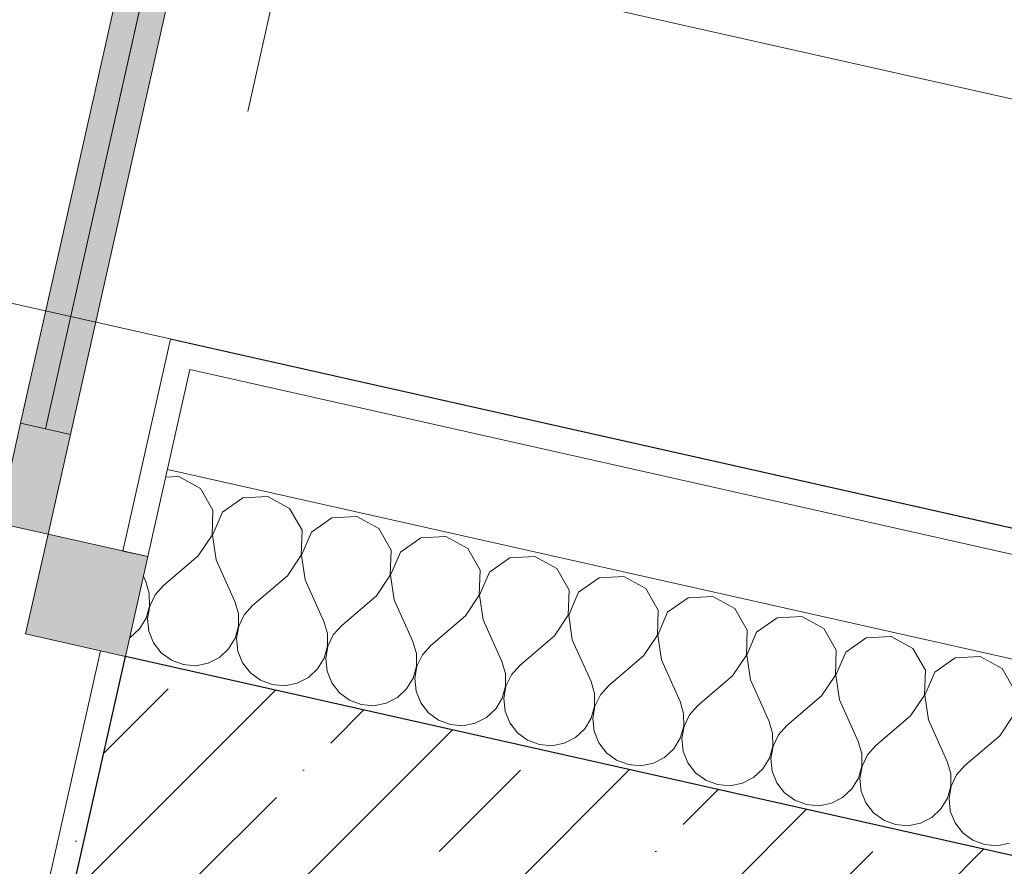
# Model space of a CAD drawing. Header units: millimetres. Extents: x -7218036 to -6972305, y 6116614 to 6334349.
# Tile 180 of 184: x -7168273 to -7167503, y 6149369 to 6150032. Entities that reach past the tile are written whole.
import ezdxf
from ezdxf.enums import TextEntityAlignment as Align

# ---------------------------------------------------------------- set-up
doc = ezdxf.new("R2010")
doc.units = ezdxf.units.MM
doc.header["$MEASUREMENT"] = 0
doc.linetypes.add('Штрихпунктирная', pattern=[670.277762, 352.777767, -176.388884, 0, -141.111112])
for name, color, linetype in [('S - МОП.АР', 7, 'Continuous'), ('АР-Стены_внешние_.АР', 7, 'Continuous'), ('АР-Чертеж-Оси_Осевые размеры.АР', 7, 'Continuous'), ('АР-Чертеж-Размеры.АР', 7, 'Continuous')]:
    doc.layers.add(name, color=color, linetype=linetype)
for name, color, linetype, lineweight in [('АР-Стены_внешние_.АР_Ном._пера__1', 7, 'Continuous', 0), ('АР-Чертеж-Оси_Осевые размеры.АР_Ном._пера__1', 7, 'Continuous', 0), ('АР-Чертеж-Оси_Осевые размеры.АР_Ном._пера__120', 7, 'Continuous', 0), ('АР-Чертеж-Размеры.АР_Ном._пера__1', 7, 'Continuous', 0), ('Двери Archicad_Ном._пера__120', 7, 'Continuous', 0)]:
    doc.layers.add(name, color=color, linetype=linetype, lineweight=lineweight)
doc.styles.add('РЎР“Р•РќР•Р\xa0Р\x98Р\xa0_РЎРўР\x98Р›Р¬_3', font='GOTHIC.TTF')
doc.styles.add('РЎР“Р•РќР•Р\xa0Р\x98Р\xa0_РЎРўР\x98Р›Р¬_5', font='GOST_Common.ttf')
doc.dimstyles.new('СГЕНЕРИР_СТИЛЬ__1', dxfattribs={"dimtxt": 150, "dimasz": 142.5, "dimexe": 0.18, "dimexo": 0.0625, "dimgap": 0, "dimtad": 1, "dimdec": 0, "dimzin": 0, "dimdsep": 46, "dimtxsty": 'РЎР“Р•РќР•Р\xa0Р\x98Р\xa0_РЎРўР\x98Р›Р¬_5', "dimblk": 'ARROWHEAD_6', "dimblk1": 'ARROWHEAD_6', "dimblk2": 'ARROWHEAD_6', "dimcen": 0.09, "dimse1": 1, "dimse2": 1, "dimclrd": 7, "dimclre": 7, "dimclrt": 7, "dimazin": 0, "dimtfac": 1, "dimtdec": 4, "dimtmove": 0, "dimatfit": 3, "dimfxl": 1, "dimtolj": 1, "dimtzin": 0, "dimarcsym": 0})
doc.dimstyles.new('СГЕНЕРИР_СТИЛЬ__2', dxfattribs={"dimtxt": 150, "dimasz": 142.5, "dimexe": 0.18, "dimexo": 0.0625, "dimgap": 0, "dimtad": 1, "dimdec": 0, "dimzin": 0, "dimdsep": 46, "dimtxsty": 'РЎР“Р•РќР•Р\xa0Р\x98Р\xa0_РЎРўР\x98Р›Р¬_5', "dimblk": 'ARROWHEAD_6', "dimblk1": 'ARROWHEAD_6', "dimblk2": 'ARROWHEAD_6', "dimcen": 0.09, "dimse1": 1, "dimse2": 1, "dimclrd": 7, "dimclre": 7, "dimclrt": 7, "dimazin": 0, "dimtfac": 1, "dimtdec": 4, "dimtmove": 2, "dimatfit": 3, "dimfxl": 1, "dimtolj": 1, "dimtzin": 0, "dimarcsym": 0})
doc.dimstyles.new('СГЕНЕРИР_СТИЛЬ__5', dxfattribs={"dimtxt": 400, "dimasz": 142.5, "dimexe": 0.18, "dimexo": 0.0625, "dimgap": 0, "dimtad": 1, "dimdec": 0, "dimzin": 0, "dimdsep": 46, "dimtxsty": 'РЎР“Р•РќР•Р\xa0Р\x98Р\xa0_РЎРўР\x98Р›Р¬_3', "dimblk": 'ARROWHEAD_6', "dimblk1": 'ARROWHEAD_6', "dimblk2": 'ARROWHEAD_6', "dimcen": 0.09, "dimse1": 1, "dimse2": 1, "dimclrd": 7, "dimclre": 7, "dimclrt": 7, "dimazin": 0, "dimtfac": 1, "dimtdec": 4, "dimtmove": 2, "dimatfit": 3, "dimfxl": 1, "dimtolj": 1, "dimtzin": 0, "dimarcsym": 0})

# ---------------------------------------------------------------- blocks, each defined once
blk = doc.blocks.new('Стандартный Маркер Сетки[14]_6', base_point=(-7213545.01, 6159566.74))
at = {"layer": 'АР-Чертеж-Оси_Осевые размеры.АР_Ном._пера__120', "color": 7, "linetype": 'Штрихпунктирная', "lineweight": 0}
blk.add_line((-7212569.31, 6159347.61), (-7133628.1, 6141617.83), dxfattribs=at)
at = {"layer": 'АР-Чертеж-Оси_Осевые размеры.АР_Ном._пера__120', "color": 7, "lineweight": 0, "style": 'РЎР“Р•РќР•Р\xa0Р\x98Р\xa0_РЎРўР\x98Р›Р¬_3'}
for tag, p in [('AC_MarkerText_1_0', (-7213962.92, 6159857.39)), ('AC_MarkerText_1_1', (-7132094.63, 6141470.2))]:
    blk.add_attdef(tag, text='', height=350, rotation=347.34172, dxfattribs=at).set_placement(p, align=Align.TOP_CENTER)
blk = doc.blocks.new('Стандартный Маркер Сетки[17]_6', base_point=(-7213545.01, 6159566.74))
at = {"layer": 'АР-Чертеж-Оси_Осевые размеры.АР_Ном._пера__120', "color": 7, "linetype": 'Штрихпунктирная', "lineweight": 0}
blk.add_line((-7212569.31, 6159347.61), (-7133628.1, 6141617.83), dxfattribs=at)
at = {"layer": 'АР-Чертеж-Оси_Осевые размеры.АР_Ном._пера__120', "color": 7, "lineweight": 0, "style": 'РЎР“Р•РќР•Р\xa0Р\x98Р\xa0_РЎРўР\x98Р›Р¬_3'}
for tag, p in [('AC_MarkerText_1_0', (-7213962.92, 6159857.39)), ('AC_MarkerText_1_1', (-7132094.63, 6141470.2))]:
    blk.add_attdef(tag, text='', height=350, rotation=347.34172, dxfattribs=at).set_placement(p, align=Align.TOP_CENTER)
blk = doc.blocks.new('Стандартный Маркер Сетки[20]_6', base_point=(-7213545.01, 6159566.74))
at = {"layer": 'АР-Чертеж-Оси_Осевые размеры.АР_Ном._пера__120', "color": 7, "linetype": 'Штрихпунктирная', "lineweight": 0}
blk.add_line((-7212569.31, 6159347.61), (-7133628.1, 6141617.83), dxfattribs=at)
at = {"layer": 'АР-Чертеж-Оси_Осевые размеры.АР_Ном._пера__120', "color": 7, "lineweight": 0, "style": 'РЎР“Р•РќР•Р\xa0Р\x98Р\xa0_РЎРўР\x98Р›Р¬_3'}
for tag, p in [('AC_MarkerText_1_0', (-7213962.92, 6159857.39)), ('AC_MarkerText_1_1', (-7132094.63, 6141470.2))]:
    blk.add_attdef(tag, text='', height=350, rotation=347.34172, dxfattribs=at).set_placement(p, align=Align.TOP_CENTER)
blk = doc.blocks.new('Стандартный Маркер Сетки[23]_6', base_point=(-7213545.01, 6159566.74))
at = {"layer": 'АР-Чертеж-Оси_Осевые размеры.АР_Ном._пера__120', "color": 7, "linetype": 'Штрихпунктирная', "lineweight": 0}
blk.add_line((-7212569.31, 6159347.61), (-7133628.1, 6141617.83), dxfattribs=at)
at = {"layer": 'АР-Чертеж-Оси_Осевые размеры.АР_Ном._пера__120', "color": 7, "lineweight": 0, "style": 'РЎР“Р•РќР•Р\xa0Р\x98Р\xa0_РЎРўР\x98Р›Р¬_3'}
for tag, p in [('AC_MarkerText_1_0', (-7213962.92, 6159857.39)), ('AC_MarkerText_1_1', (-7132094.63, 6141470.2))]:
    blk.add_attdef(tag, text='', height=350, rotation=347.34172, dxfattribs=at).set_placement(p, align=Align.TOP_CENTER)
blk = doc.blocks.new('*X528', base_point=(-6566190.34, 6562677.79))
at = {"layer": 'АР-Стены_внешние_.АР_Ном._пера__1', "color": 7, "linetype": 'Continuous', "lineweight": 0}
for p, q in [((-7168149.01, 6149674.53), (-7168159.3, 6149673.96)), ((-7168131.86, 6149665.21), (-7168149.01, 6149674.53)), ((-7168122.17, 6149648.27), (-7168131.86, 6149665.21)), ((-7168098.81, 6149657.79), (-7168114.82, 6149646.62)), ((-7168079.32, 6149658.88), (-7168098.81, 6149657.79)), ((-7168062.17, 6149649.56), (-7168079.32, 6149658.88)), ((-7168052.48, 6149632.62), (-7168062.17, 6149649.56)), ((-7168122.84, 6149628.76), (-7168122.17, 6149648.27)), ((-7168114.82, 6149646.62), (-7168122.56, 6149628.7)), ((-7168029.12, 6149642.14), (-7168045.12, 6149630.96)), ((-7168009.63, 6149643.23), (-7168029.12, 6149642.14)), ((-7167992.48, 6149633.91), (-7168009.63, 6149643.23)), ((-7167982.79, 6149616.96), (-7167992.48, 6149633.91)), ((-7168133.66, 6149612.52), (-7168122.84, 6149628.76)), ((-7168122.56, 6149628.7), (-7168119.72, 6149609.39)), ((-7168053.15, 6149613.11), (-7168052.48, 6149632.62)), ((-7168045.12, 6149630.96), (-7168052.86, 6149613.05)), ((-7167959.43, 6149626.48), (-7167975.43, 6149615.31)), ((-7167939.94, 6149627.57), (-7167959.43, 6149626.48)), ((-7167922.79, 6149618.25), (-7167939.94, 6149627.57)), ((-7167913.1, 6149601.31), (-7167922.79, 6149618.25)), ((-7168133.66, 6149612.52), (-7168160.83, 6149589.34)), ((-7168063.97, 6149596.86), (-7168053.15, 6149613.11)), ((-7168052.86, 6149613.05), (-7168050.03, 6149593.73)), ((-7167983.45, 6149597.46), (-7167982.79, 6149616.96)), ((-7167975.43, 6149615.31), (-7167983.17, 6149597.39)), ((-7167889.73, 6149610.83), (-7167905.74, 6149599.66)), ((-7167870.24, 6149611.92), (-7167889.73, 6149610.83)), ((-7167853.09, 6149602.6), (-7167870.24, 6149611.92)), ((-7168119.72, 6149609.39), (-7168105.07, 6149576.81)), ((-7167843.4, 6149585.66), (-7167853.09, 6149602.6)), ((-7168176.66, 6149596.67), (-7168174.77, 6149592.47)), ((-7168063.97, 6149596.86), (-7168091.14, 6149573.68)), ((-7167994.27, 6149581.21), (-7167983.45, 6149597.46)), ((-7167983.17, 6149597.39), (-7167980.34, 6149578.08)), ((-7167913.76, 6149581.8), (-7167913.1, 6149601.31)), ((-7167905.74, 6149599.66), (-7167913.48, 6149581.74)), ((-7167820.04, 6149595.18), (-7167836.05, 6149584.01)), ((-7167800.55, 6149596.27), (-7167820.04, 6149595.18)), ((-7167783.4, 6149586.95), (-7167800.55, 6149596.27)), ((-7168172, 6149583.01), (-7168174.77, 6149592.47)), ((-7168160.83, 6149589.34), (-7168167.37, 6149581.97)), ((-7168050.03, 6149593.73), (-7168035.38, 6149561.16)), ((-7168171.93, 6149573.15), (-7168172, 6149583.01)), ((-7168167.37, 6149581.97), (-7168171.65, 6149573.09)), ((-7167994.27, 6149581.21), (-7168021.44, 6149558.03)), ((-7167924.58, 6149565.56), (-7167913.76, 6149581.8)), ((-7167913.48, 6149581.74), (-7167910.64, 6149562.43)), ((-7167844.07, 6149566.15), (-7167843.4, 6149585.66)), ((-7167836.05, 6149584.01), (-7167843.79, 6149566.09)), ((-7167773.71, 6149570.01), (-7167783.4, 6149586.95)), ((-7167750.35, 6149579.53), (-7167766.35, 6149568.35)), ((-7167730.86, 6149580.61), (-7167750.35, 6149579.53)), ((-7167713.71, 6149571.3), (-7167730.86, 6149580.61)), ((-7168174.55, 6149563.66), (-7168171.93, 6149573.15)), ((-7168171.65, 6149573.09), (-7168173.34, 6149563.38)), ((-7168102.31, 6149567.36), (-7168105.07, 6149576.81)), ((-7168091.14, 6149573.68), (-7168097.68, 6149566.31)), ((-7167980.34, 6149578.08), (-7167965.69, 6149545.51)), ((-7168102.24, 6149557.5), (-7168102.31, 6149567.36)), ((-7168097.68, 6149566.31), (-7168101.96, 6149557.44)), ((-7167924.58, 6149565.56), (-7167951.75, 6149542.38)), ((-7167854.89, 6149549.91), (-7167844.07, 6149566.15)), ((-7167843.79, 6149566.09), (-7167840.95, 6149546.78)), ((-7167774.38, 6149550.5), (-7167773.71, 6149570.01)), ((-7167766.35, 6149568.35), (-7167774.09, 6149550.43)), ((-7167704.02, 6149554.35), (-7167713.71, 6149571.3)), ((-7167661.17, 6149564.96), (-7167680.66, 6149563.87)), ((-7167644.02, 6149555.64), (-7167661.17, 6149564.96)), ((-7168179.67, 6149555.24), (-7168174.55, 6149563.66)), ((-7168173.34, 6149563.38), (-7168172.31, 6149553.58)), ((-7168104.86, 6149548), (-7168102.24, 6149557.5)), ((-7168101.96, 6149557.44), (-7168103.65, 6149547.73)), ((-7168032.62, 6149551.7), (-7168035.38, 6149561.16)), ((-7168021.44, 6149558.03), (-7168027.99, 6149550.66)), ((-7167910.64, 6149562.43), (-7167896, 6149529.86)), ((-7167680.66, 6149563.87), (-7167696.66, 6149552.7)), ((-7168186.9, 6149548.54), (-7168179.67, 6149555.24)), ((-7168172.31, 6149553.58), (-7168168.65, 6149544.44)), ((-7168032.55, 6149541.85), (-7168032.62, 6149551.7)), ((-7168027.99, 6149550.66), (-7168032.27, 6149541.79)), ((-7167854.89, 6149549.91), (-7167882.06, 6149526.72)), ((-7167785.2, 6149534.25), (-7167774.38, 6149550.5)), ((-7167774.09, 6149550.43), (-7167771.26, 6149531.12)), ((-7167704.68, 6149534.84), (-7167704.02, 6149554.35)), ((-7167696.66, 6149552.7), (-7167704.4, 6149534.78)), ((-7167634.33, 6149538.7), (-7167644.02, 6149555.64)), ((-7167591.48, 6149549.31), (-7167610.96, 6149548.22)), ((-7167574.32, 6149539.99), (-7167591.48, 6149549.31)), ((-7168187.54, 6149548.21), (-7168186.9, 6149548.54)), ((-7168168.65, 6149544.44), (-7168162.62, 6149536.64)), ((-7168109.98, 6149539.58), (-7168104.86, 6149548)), ((-7168103.65, 6149547.73), (-7168102.62, 6149537.93)), ((-7168035.17, 6149532.35), (-7168032.55, 6149541.85)), ((-7168032.27, 6149541.79), (-7168033.96, 6149532.08)), ((-7167962.93, 6149536.05), (-7167965.69, 6149545.51)), ((-7167951.75, 6149542.38), (-7167958.29, 6149535.01)), ((-7167840.95, 6149546.78), (-7167826.3, 6149514.2)), ((-7167610.96, 6149548.22), (-7167626.97, 6149537.05)), ((-7168162.62, 6149536.64), (-7168154.7, 6149530.79)), ((-7168117.2, 6149532.88), (-7168109.98, 6149539.58)), ((-7168102.62, 6149537.93), (-7168098.96, 6149528.78)), ((-7167962.85, 6149526.2), (-7167962.93, 6149536.05)), ((-7167958.29, 6149535.01), (-7167962.57, 6149526.13)), ((-7167785.2, 6149534.25), (-7167812.37, 6149511.07)), ((-7167715.51, 6149518.6), (-7167704.68, 6149534.84)), ((-7167704.4, 6149534.78), (-7167701.57, 6149515.47)), ((-7167634.99, 6149519.19), (-7167634.33, 6149538.7)), ((-7167626.97, 6149537.05), (-7167634.71, 6149519.13)), ((-7167564.63, 6149523.05), (-7167574.32, 6149539.99)), ((-7167521.78, 6149533.66), (-7167541.27, 6149532.57)), ((-7167504.63, 6149524.34), (-7167521.78, 6149533.66)), ((-7168154.7, 6149530.79), (-7168145.47, 6149527.32)), ((-7168145.47, 6149527.32), (-7168135.65, 6149526.51)), ((-7168135.65, 6149526.51), (-7168125.99, 6149528.41)), ((-7168125.99, 6149528.41), (-7168117.2, 6149532.88)), ((-7168098.96, 6149528.78), (-7168092.93, 6149520.99)), ((-7168040.29, 6149523.93), (-7168035.17, 6149532.35)), ((-7168033.96, 6149532.08), (-7168032.93, 6149522.28)), ((-7167965.48, 6149516.7), (-7167962.85, 6149526.2)), ((-7167962.57, 6149526.13), (-7167964.26, 6149516.43)), ((-7167893.23, 6149520.4), (-7167896, 6149529.86)), ((-7167882.06, 6149526.72), (-7167888.6, 6149519.36)), ((-7167771.26, 6149531.12), (-7167756.61, 6149498.55)), ((-7167541.27, 6149532.57), (-7167557.28, 6149521.39)), ((-7168092.93, 6149520.99), (-7168085.01, 6149515.13)), ((-7168047.51, 6149517.23), (-7168040.29, 6149523.93)), ((-7168032.93, 6149522.28), (-7168029.26, 6149513.13)), ((-7167893.16, 6149510.54), (-7167893.23, 6149520.4)), ((-7167888.6, 6149519.36), (-7167892.88, 6149510.48)), ((-7167715.51, 6149518.6), (-7167742.67, 6149495.42)), ((-7167645.81, 6149502.95), (-7167634.99, 6149519.19)), ((-7167634.71, 6149519.13), (-7167631.87, 6149499.82)), ((-7167565.3, 6149503.54), (-7167564.63, 6149523.05)), ((-7167557.28, 6149521.39), (-7167565.02, 6149503.48)), ((-7167494.94, 6149507.39), (-7167504.63, 6149524.34)), ((-7168085.01, 6149515.13), (-7168075.78, 6149511.67)), ((-7168075.78, 6149511.67), (-7168065.96, 6149510.86)), ((-7168065.96, 6149510.86), (-7168056.29, 6149512.76)), ((-7168056.29, 6149512.76), (-7168047.51, 6149517.23)), ((-7168029.26, 6149513.13), (-7168023.24, 6149505.33)), ((-7167970.6, 6149508.28), (-7167965.48, 6149516.7)), ((-7167964.26, 6149516.43), (-7167963.24, 6149506.63)), ((-7167895.78, 6149501.04), (-7167893.16, 6149510.54)), ((-7167892.88, 6149510.48), (-7167894.57, 6149500.77)), ((-7167823.54, 6149504.74), (-7167826.3, 6149514.2)), ((-7167812.37, 6149511.07), (-7167818.91, 6149503.7)), ((-7167701.57, 6149515.47), (-7167686.92, 6149482.9)), ((-7168023.24, 6149505.33), (-7168015.31, 6149499.48)), ((-7167977.82, 6149501.58), (-7167970.6, 6149508.28)), ((-7167963.24, 6149506.63), (-7167959.57, 6149497.48)), ((-7167823.47, 6149494.89), (-7167823.54, 6149504.74)), ((-7167818.91, 6149503.7), (-7167823.19, 6149494.83)), ((-7167645.81, 6149502.95), (-7167672.98, 6149479.77)), ((-7167576.12, 6149487.29), (-7167565.3, 6149503.54)), ((-7167565.02, 6149503.48), (-7167562.18, 6149484.16)), ((-7168015.31, 6149499.48), (-7168006.09, 6149496.02)), ((-7168006.09, 6149496.02), (-7167996.27, 6149495.2)), ((-7167996.27, 6149495.2), (-7167986.6, 6149497.1)), ((-7167986.6, 6149497.1), (-7167977.82, 6149501.58)), ((-7167959.57, 6149497.48), (-7167953.55, 6149489.68)), ((-7167900.9, 6149492.62), (-7167895.78, 6149501.04)), ((-7167894.57, 6149500.77), (-7167893.55, 6149490.97)), ((-7167826.09, 6149485.39), (-7167823.47, 6149494.89)), ((-7167823.19, 6149494.83), (-7167824.88, 6149485.12)), ((-7167753.85, 6149489.09), (-7167756.61, 6149498.55)), ((-7167742.67, 6149495.42), (-7167749.22, 6149488.05)), ((-7167631.87, 6149499.82), (-7167617.23, 6149467.24)), ((-7167953.55, 6149489.68), (-7167945.62, 6149483.83)), ((-7167908.13, 6149485.92), (-7167900.9, 6149492.62)), ((-7167893.55, 6149490.97), (-7167889.88, 6149481.83)), ((-7167753.78, 6149479.24), (-7167753.85, 6149489.09)), ((-7167749.22, 6149488.05), (-7167753.5, 6149479.17)), ((-7167576.12, 6149487.29), (-7167603.29, 6149464.11)), ((-7167506.43, 6149471.64), (-7167495.61, 6149487.89)), ((-7167945.62, 6149483.83), (-7167936.4, 6149480.36)), ((-7167936.4, 6149480.36), (-7167926.58, 6149479.55)), ((-7167926.58, 6149479.55), (-7167916.91, 6149481.45)), ((-7167916.91, 6149481.45), (-7167908.13, 6149485.92)), ((-7167889.88, 6149481.83), (-7167883.86, 6149474.03)), ((-7167831.21, 6149476.97), (-7167826.09, 6149485.39)), ((-7167824.88, 6149485.12), (-7167823.85, 6149475.32)), ((-7167684.16, 6149473.44), (-7167686.92, 6149482.9)), ((-7167672.98, 6149479.77), (-7167679.52, 6149472.4)), ((-7167562.18, 6149484.16), (-7167547.54, 6149451.59)), ((-7167883.86, 6149474.03), (-7167875.93, 6149468.17)), ((-7167838.43, 6149470.27), (-7167831.21, 6149476.97)), ((-7167823.85, 6149475.32), (-7167820.19, 6149466.17)), ((-7167756.4, 6149469.74), (-7167753.78, 6149479.24)), ((-7167753.5, 6149479.17), (-7167755.19, 6149469.47)), ((-7167684.08, 6149463.58), (-7167684.16, 6149473.44)), ((-7167679.52, 6149472.4), (-7167683.8, 6149463.52)), ((-7167506.43, 6149471.64), (-7167533.6, 6149448.46)), ((-7167875.93, 6149468.17), (-7167866.7, 6149464.71)), ((-7167866.7, 6149464.71), (-7167856.88, 6149463.9)), ((-7167856.88, 6149463.9), (-7167847.22, 6149465.8)), ((-7167847.22, 6149465.8), (-7167838.43, 6149470.27)), ((-7167820.19, 6149466.17), (-7167814.16, 6149458.38)), ((-7167761.52, 6149461.32), (-7167756.4, 6149469.74)), ((-7167755.19, 6149469.47), (-7167754.16, 6149459.67)), ((-7167614.47, 6149457.79), (-7167617.23, 6149467.24)), ((-7167603.29, 6149464.11), (-7167609.83, 6149456.74)), ((-7167814.16, 6149458.38), (-7167806.24, 6149452.52)), ((-7167768.74, 6149454.62), (-7167761.52, 6149461.32)), ((-7167754.16, 6149459.67), (-7167750.5, 6149450.52)), ((-7167686.71, 6149454.09), (-7167684.08, 6149463.58)), ((-7167683.8, 6149463.52), (-7167685.49, 6149453.81)), ((-7167614.39, 6149447.93), (-7167614.47, 6149457.79)), ((-7167609.83, 6149456.74), (-7167614.11, 6149447.87)), ((-7167806.24, 6149452.52), (-7167797.01, 6149449.06)), ((-7167797.01, 6149449.06), (-7167787.19, 6149448.24)), ((-7167787.19, 6149448.24), (-7167777.52, 6149450.15)), ((-7167777.52, 6149450.15), (-7167768.74, 6149454.62)), ((-7167750.5, 6149450.52), (-7167744.47, 6149442.72)), ((-7167691.83, 6149445.67), (-7167686.71, 6149454.09)), ((-7167685.49, 6149453.81), (-7167684.47, 6149444.01)), ((-7167544.77, 6149442.13), (-7167547.54, 6149451.59)), ((-7167533.6, 6149448.46), (-7167540.14, 6149441.09)), ((-7167744.47, 6149442.72), (-7167736.54, 6149436.87)), ((-7167699.05, 6149438.97), (-7167691.83, 6149445.67)), ((-7167684.47, 6149444.01), (-7167680.8, 6149434.87)), ((-7167617.02, 6149438.43), (-7167614.39, 6149447.93)), ((-7167614.11, 6149447.87), (-7167615.8, 6149438.16)), ((-7167544.7, 6149432.28), (-7167544.77, 6149442.13)), ((-7167540.14, 6149441.09), (-7167544.42, 6149432.22)), ((-7167736.54, 6149436.87), (-7167727.32, 6149433.4)), ((-7167727.32, 6149433.4), (-7167717.5, 6149432.59)), ((-7167717.5, 6149432.59), (-7167707.83, 6149434.49)), ((-7167707.83, 6149434.49), (-7167699.05, 6149438.97)), ((-7167680.8, 6149434.87), (-7167674.78, 6149427.07)), ((-7167622.13, 6149430.01), (-7167617.02, 6149438.43)), ((-7167615.8, 6149438.16), (-7167614.78, 6149428.36)), ((-7167674.78, 6149427.07), (-7167666.85, 6149421.22)), ((-7167629.36, 6149423.31), (-7167622.13, 6149430.01)), ((-7167614.78, 6149428.36), (-7167611.11, 6149419.21)), ((-7167547.32, 6149422.78), (-7167544.7, 6149432.28)), ((-7167544.42, 6149432.22), (-7167546.11, 6149422.51)), ((-7167666.85, 6149421.22), (-7167657.63, 6149417.75)), ((-7167657.63, 6149417.75), (-7167647.81, 6149416.94)), ((-7167647.81, 6149416.94), (-7167638.14, 6149418.84)), ((-7167638.14, 6149418.84), (-7167629.36, 6149423.31)), ((-7167611.11, 6149419.21), (-7167605.09, 6149411.42)), ((-7167552.44, 6149414.36), (-7167547.32, 6149422.78)), ((-7167546.11, 6149422.51), (-7167545.08, 6149412.71)), ((-7167605.09, 6149411.42), (-7167597.16, 6149405.56)), ((-7167559.67, 6149407.66), (-7167552.44, 6149414.36)), ((-7167545.08, 6149412.71), (-7167541.42, 6149403.56)), ((-7167597.16, 6149405.56), (-7167587.93, 6149402.1)), ((-7167578.11, 6149401.29), (-7167568.45, 6149403.19)), ((-7167568.45, 6149403.19), (-7167559.67, 6149407.66)), ((-7167541.42, 6149403.56), (-7167535.39, 6149395.76)), ((-7167587.93, 6149402.1), (-7167578.11, 6149401.29)), ((-7167535.39, 6149395.76), (-7167527.47, 6149389.91)), ((-7167527.47, 6149389.91), (-7167518.24, 6149386.45)), ((-7167508.42, 6149385.63), (-7167498.75, 6149387.53)), ((-7167518.24, 6149386.45), (-7167508.42, 6149385.63))]:
    blk.add_line(p, q, dxfattribs=at)
blk = doc.blocks.new('Металлическая Дверь 23[26]_7', base_point=(-6566190.34, 6562677.79))
at = {"layer": 'Двери Archicad_Ном._пера__120', "linetype": 'Continuous', "lineweight": 0, "true_color": 0xffffff}
for points in [[(-7168049.48, 6150619.25), (-7168068.99, 6150623.64), (-7168272.79, 6149716.24), (-7168253.28, 6149711.86)], [(-7168029.96, 6150614.87), (-7168049.48, 6150619.25), (-7168253.28, 6149711.86), (-7168233.76, 6149707.48)], [(-7168290.32, 6149638.19), (-7168251.3, 6149629.42), (-7168233.76, 6149707.48), (-7168272.79, 6149716.24)], [(-7168190.77, 6149533.83), (-7168173.24, 6149611.89), (-7168251.3, 6149629.42), (-7168260.06, 6149590.39), (-7168268.83, 6149551.37)]]:
    blk.add_hatch(color=7, dxfattribs=at).paths.add_polyline_path(points)
at = {"layer": 'Двери Archicad_Ном._пера__120', "color": 7, "linetype": 'Continuous', "lineweight": 0}
for p, q in [((-7168049.48, 6150619.25), (-7168253.28, 6149711.86)), ((-7168192.75, 6149616.27), (-7168155.5, 6149782.14)), ((-7168135.99, 6149777.76), (-7168155.5, 6149782.14)), ((-7168290.32, 6149638.19), (-7168272.79, 6149716.24)), ((-7168272.79, 6149716.24), (-7168233.76, 6149707.48)), ((-7168233.76, 6149707.48), (-7168251.3, 6149629.42)), ((-7168251.3, 6149629.42), (-7168290.32, 6149638.19)), ((-7168251.3, 6149629.42), (-7168260.06, 6149590.39)), ((-7168173.24, 6149611.89), (-7168251.3, 6149629.42)), ((-7168190.77, 6149533.83), (-7168173.24, 6149611.89)), ((-7168190.77, 6149533.83), (-7168173.24, 6149611.89)), ((-7168190.77, 6149533.83), (-7168173.24, 6149611.89)), ((-7168260.06, 6149590.39), (-7168268.83, 6149551.37)), ((-7168268.83, 6149551.37), (-7168190.77, 6149533.83)), ((-7168210.29, 6149538.22), (-7168258.5, 6149323.56))]:
    blk.add_line(p, q, dxfattribs=at)
at = {"layer": 'Двери Archicad_Ном._пера__120', "color": 7, "linetype": 'Continuous', "lineweight": 0, "flags": 128}
for points in [[(-7168049.48, 6150619.25), (-7168253.28, 6149711.86), (-7168272.79, 6149716.24), (-7168068.99, 6150623.64)], [(-7168029.96, 6150614.87), (-7168233.76, 6149707.48), (-7168253.28, 6149711.86), (-7168049.48, 6150619.25)]]:
    blk.add_lwpolyline(points, close=True, dxfattribs=at)
at = {"layer": 'Двери Archicad_Ном._пера__120', "color": 7, "linetype": 'Continuous', "lineweight": 0}
blk.add_arc((-7168251.3, 6149629.42), 1090, 77.34146, 167.34146, dxfattribs=at)
blk = doc.blocks.new('Стена_138_7', base_point=(-7175648.8, 6151003.92))
at = {"layer": 'АР-Стены_внешние_.АР', "linetype": 'Continuous', "lineweight": 0, "true_color": 0x000000}
h = blk.add_hatch(dxfattribs=at)
h.set_pattern_fill('ШТУКАТУРКА__ГИПС_01_0007', color=18, style=0, pattern_type=2)
h.set_pattern_definition([(45, (-6566190.34, 6563027.8), (-111.369318, 111.369318), [0, -105, 0, -157.5]), (110, (-6565840.34, 6563027.8), (148.001588, 53.868173), [0, -77, 0, -133])])
h.paths.add_polyline_path([(-7168238.98, 6149319.18), (-7168234.6, 6149338.7), (-7168190.77, 6149533.83), (-7168210.29, 6149538.22), (-7168258.5, 6149323.56)])
h = blk.add_hatch(dxfattribs=at)
h.set_pattern_fill('ЖЕЛЕЗОБЕТОН__PROJECT__0007', color=18, style=0, pattern_type=2)
h.set_pattern_definition([(45, (-6566190.34, 6562677.8), (-84.852814, 84.852814), []), (45, (-6566232.77, 6562720.22), (-84.852814, 84.852814), [90, -30, 0, -30])])
h.paths.add_polyline_path([(-7168234.6, 6149338.7), (-7167502.83, 6149174.34), (-7167459, 6149369.48), (-7168190.77, 6149533.83)])
at = {"layer": 'АР-Стены_внешние_.АР_Ном._пера__1', "color": 7, "linetype": 'Continuous', "lineweight": 0}
for p, q in [((-7168192.75, 6149616.27), (-7168155.5, 6149782.14)), ((-7168135.99, 6149777.76), (-7168155.5, 6149782.14)), ((-7168140.37, 6149758.24), (-7168173.24, 6149611.89)), ((-7167067.11, 6149517.19), (-7168140.37, 6149758.24)), ((-7167230.99, 6149472.01), (-7168157.9, 6149680.19)), ((-7168173.24, 6149611.89), (-7168192.75, 6149616.27)), ((-7168190.77, 6149533.83), (-7168173.24, 6149611.89)), ((-7168210.29, 6149538.22), (-7168258.5, 6149323.56)), ((-7168190.77, 6149533.83), (-7168210.29, 6149538.22))]:
    blk.add_line(p, q, dxfattribs=at)
at = {"layer": 'АР-Стены_внешние_.АР_Ном._пера__1', "color": 7, "linetype": 'Continuous', "lineweight": 30}
for p in [(-7168234.6, 6149338.7), (-7167459, 6149369.48)]:
    blk.add_line(p, (-7168190.77, 6149533.83), dxfattribs=at)
at = {"layer": 'АР-Стены_внешние_.АР_Ном._пера__1', "color": 7, "linetype": 'Continuous', "lineweight": 0, "flags": 128}
blk.add_lwpolyline([(-7166965.15, 6149514.79), (-7168135.99, 6149777.76)], dxfattribs=at)
at = {"layer": 'АР-Стены_внешние_.АР', "color": 7, "lineweight": 0}
blk.add_blockref('*X528', (-6566190.34, 6562677.79), dxfattribs=at)
at = {"layer": 'Двери Archicad_Ном._пера__120', "color": 7, "linetype": 'Continuous', "lineweight": 0}
blk.add_blockref('Металлическая Дверь 23[26]_7', (-6566190.34, 6562677.79), dxfattribs=at)
blk = doc.blocks.new('*D1024', base_point=(-6566190.34, 6562677.79))
at = {"layer": 'АР-Чертеж-Размеры.АР_Ном._пера__1', "color": 7, "linetype": 'Continuous', "lineweight": 0, "transparency": 16777216}
for p, q in [((-7169699.96, 6149016.55), (-7169638.33, 6149290.96)), ((-7169579.53, 6149210.5), (-7169758.75, 6149097.01)), ((-7169778.91, 6149178.41), (-7169669.14, 6149153.76)), ((-7169669.14, 6149153.76), (-7167776.69, 6148728.72)), ((-7167807.51, 6148591.52), (-7167745.88, 6148865.93)), ((-7167866.31, 6148671.98), (-7167687.08, 6148785.46)), ((-7167776.69, 6148728.72), (-7167666.93, 6148704.07))]:
    blk.add_line(p, q, dxfattribs=at)
at = {"layer": 'АР-Чертеж-Размеры.АР_Ном._пера__1', "color": 7, "lineweight": 0, "transparency": 16777216, "insert": (-7169147.23, 6149067.29), "char_height": 150, "attachment_point": 7, "rotation": 347.34172, "style": 'РЎР“Р•РќР•Р\xa0Р\x98Р\xa0_РЎРўР\x98Р›Р¬_5'}
blk.add_mtext('\\A1;{\\pql;\\fGOST Common|b0|i0|c204|p0;\\W1.000000;1\xa0940}', dxfattribs=at)
blk = doc.blocks.new('ARROWHEAD_6')
at = {"color": 0, "linetype": 'Continuous', "lineweight": 0}
for p, q in [((-0.5, -0.5), (0.5, 0.5)), ((0, 0), (-1, 0))]:
    blk.add_line(p, q, dxfattribs=at)
blk = doc.blocks.new('*D1042', base_point=(-6566190.34, 6562677.79))
at = {"layer": 'АР-Чертеж-Размеры.АР_Ном._пера__1', "color": 7, "linetype": 'Continuous', "lineweight": 0, "transparency": 16777216}
for p, q in [((-7168033.35, 6150234.77), (-7168094.98, 6149960.35)), ((-7167974.55, 6150154.3), (-7168153.78, 6150040.82)), ((-7168064.16, 6150097.56), (-7168173.93, 6150122.21)), ((-7166112.77, 6149659.29), (-7168064.16, 6150097.56)), ((-7166081.96, 6149796.49), (-7166143.59, 6149522.08)), ((-7166202.38, 6149602.54), (-7166023.16, 6149716.03)), ((-7166003.01, 6149634.63), (-7166112.77, 6149659.29))]:
    blk.add_line(p, q, dxfattribs=at)
at = {"layer": 'АР-Чертеж-Размеры.АР_Ном._пера__1', "color": 7, "lineweight": 0, "transparency": 16777216, "insert": (-7167314.55, 6149959.95), "char_height": 150, "attachment_point": 7, "rotation": 347.34172, "style": 'РЎР“Р•РќР•Р\xa0Р\x98Р\xa0_РЎРўР\x98Р›Р¬_5'}
blk.add_mtext('\\A1;{\\pql;\\fGOST Common|b0|i0|c204|p0;\\W1.000000;2\xa0000}', dxfattribs=at)
blk = doc.blocks.new('*D1242', base_point=(-6566190.34, 6562677.79))
at = {"layer": 'АР-Чертеж-Размеры.АР_Ном._пера__1', "color": 7, "linetype": 'Continuous', "lineweight": 0, "transparency": 16777216}
for p, q in [((-7166676.53, 6149449.97), (-7166651.88, 6149559.73)), ((-7166619.79, 6149360.35), (-7166733.27, 6149539.58)), ((-7166539.32, 6149419.15), (-7166813.74, 6149480.78)), ((-7167215.45, 6147050.42), (-7166676.53, 6149449.97)), ((-7167272.2, 6147140.04), (-7167158.71, 6146960.81)), ((-7167078.25, 6147019.61), (-7167352.66, 6147081.24)), ((-7167240.11, 6146940.66), (-7167215.45, 6147050.42))]:
    blk.add_line(p, q, dxfattribs=at)
at = {"layer": 'АР-Чертеж-Размеры.АР_Ном._пера__1', "color": 7, "lineweight": 0, "transparency": 16777216, "insert": (-7167029.17, 6148016.72), "char_height": 150, "attachment_point": 7, "rotation": 77.34172, "style": 'РЎР“Р•РќР•Р\xa0Р\x98Р\xa0_РЎРўР\x98Р›Р¬_5'}
blk.add_mtext('\\A1;{\\pql;\\fGOST Common|b0|i0|c204|p0;\\W1.000000;2\xa0459}', dxfattribs=at)
blk = doc.blocks.new('*D1448', base_point=(-6566190.34, 6562677.79))
at = {"layer": 'АР-Чертеж-Оси_Осевые размеры.АР_Ном._пера__1', "color": 7, "linetype": 'Continuous', "lineweight": 0, "transparency": 16777216}
for p, q in [((-7213199.68, 6159412.31), (-7213313.16, 6159591.54)), ((-7213393.63, 6159532.74), (-7213119.21, 6159471.11)), ((-7213256.42, 6159501.93), (-7216759.3, 6143905.45)), ((-7216816.05, 6143995.06), (-7216702.56, 6143815.84)), ((-7216896.51, 6143936.27), (-7216622.1, 6143874.64)), ((-7216759.3, 6143905.45), (-7216783.96, 6143795.69))]:
    blk.add_line(p, q, dxfattribs=at)
at = {"layer": 'АР-Чертеж-Оси_Осевые размеры.АР_Ном._пера__1', "color": 7, "lineweight": 0, "transparency": 16777216, "insert": (-7214875.75, 6152656.99), "char_height": 400, "attachment_point": 7, "rotation": 77.34172, "style": 'РЎР“Р•РќР•Р\xa0Р\x98Р\xa0_РЎРўР\x98Р›Р¬_3'}
blk.add_mtext('\\A1;{\\pql;\\fCentury Gothic|b0|i0|c204|p0;\\W1.000000;15\xa0985}', dxfattribs=at)

msp = doc.modelspace()

# ---------------------------------------------------------------- linework, layer by layer
at = {"layer": 'S - МОП.АР', "color": 254, "linetype": 'Continuous', "lineweight": 0, "true_color": 0xdadada, "flags": 128}
msp.add_lwpolyline([(-7175433.72, 6152647.23), (-7175696.73, 6151476.18), (-7167160.24, 6149558.88), (-7166897.2, 6150730.03)], close=True, dxfattribs=at)

# ---------------------------------------------------------------- block references
at = {"layer": 'АР-Стены_внешние_.АР', "color": 7, "lineweight": 0}
msp.add_blockref('Стена_138_7', (-7175648.8, 6151003.92), dxfattribs=at)
at = {"layer": 'АР-Чертеж-Оси_Осевые размеры.АР', "color": 8, "linetype": 'Continuous', "lineweight": 15}
for name in ['Стандартный Маркер Сетки[14]_6', 'Стандартный Маркер Сетки[17]_6', 'Стандартный Маркер Сетки[20]_6', 'Стандартный Маркер Сетки[23]_6']:
    msp.add_blockref(name, (-7213545.01, 6159566.74), dxfattribs=at)

# ---------------------------------------------------------------- dimensions: what is measured, and where the dimension line sits
at = {"layer": 'АР-Чертеж-Оси_Осевые размеры.АР', "color": 7, "linetype": 'Continuous', "lineweight": 0}
dim = msp.add_linear_dim(base=(-7216759.3, 6143905.45), p1=(-7132164.56, 6141289.13), p2=(-7215874.11, 6143706.64), angle=257.34172, dimstyle='СГЕНЕРИР_СТИЛЬ__5', dxfattribs=at)
dim.commit()
dim.dimension.update_dxf_attribs({"geometry": '*D1448', "text_midpoint": (-7214887.17, 6153518.81), "dimtype": 160, "text_rotation": 77.34172})
at = {"layer": 'АР-Чертеж-Размеры.АР', "color": 7, "linetype": 'Continuous', "lineweight": 0}
for base, p1, p2, angle, dimstyle, picture, middle, turn in [((-7168064.16, 6150097.56), (-7166826.52, 6146481.36), (-7168238.98, 6149319.18), 167.34172, 'СГЕНЕРИР_СТИЛЬ__1', '*D1042', (-7167047.05, 6149976.74), 347.34172), ((-7166676.53, 6149449.97), (-7167504.08, 6147115.25), (-7167160.29, 6149558.62), 77.34172, 'СГЕНЕРИР_СТИЛЬ__1', '*D1242', (-7167045.97, 6148284.22), 77.34172), ((-7167776.69, 6148728.72), (-7169669.14, 6149153.76), (-7167776.69, 6148728.72), 347.34172, 'СГЕНЕРИР_СТИЛЬ__2', '*D1024', (-7168879.74, 6149084.08), 347.34172)]:
    dim = msp.add_linear_dim(base=base, p1=p1, p2=p2, angle=angle, dimstyle=dimstyle, dxfattribs=at)
    dim.commit()
    dim.dimension.update_dxf_attribs({"geometry": picture, "text_midpoint": middle, "dimtype": 160, "text_rotation": turn})

doc.saveas('drawing.dxf')
